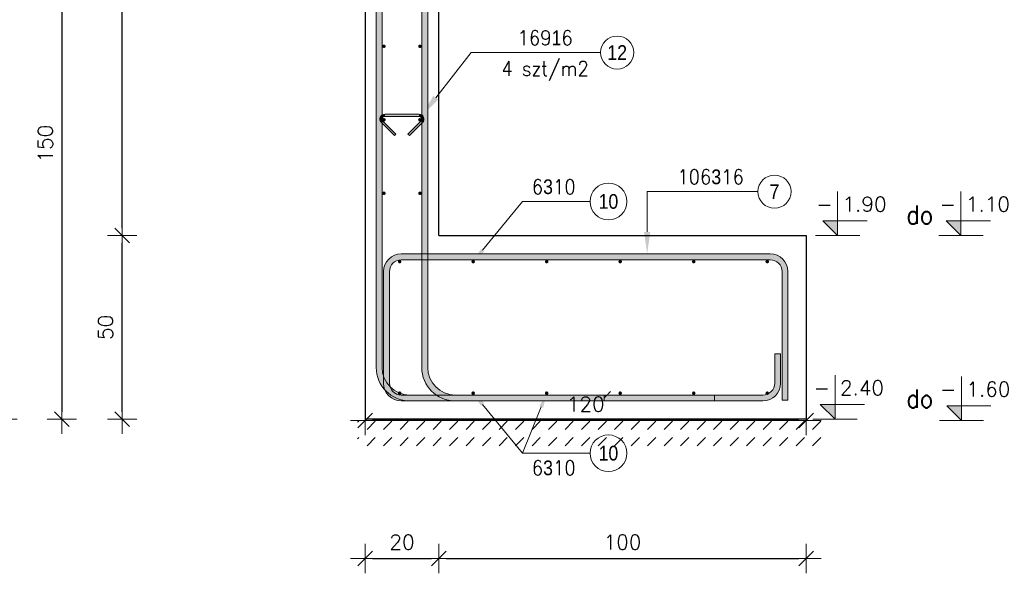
# Model space of a CAD drawing. Extents: x 99844 to 112241, y -209865 to -202412.
# Tile 3 of 12: x 101529 to 104207, y -207980 to -206473. Entities that reach past the tile are written whole.
import ezdxf
from ezdxf.enums import TextEntityAlignment as Align

# ---------------------------------------------------------------- set-up
doc = ezdxf.new("R2010")
doc.units = 0
doc.header["$LTSCALE"] = 5
doc.header["$MEASUREMENT"] = 0
for name, color, linetype, lineweight in [('AutoCAD_Structural_Detailing_deskowanie', 2, 'Continuous', 30), ('AutoCAD_Structural_Detailing_kształt pręta', 7, 'Continuous', 13), ('AutoCAD_Structural_Detailing_opis kształtu pręta', 7, 'Continuous', 13), ('AutoCAD_Structural_Detailing_opis rozkładu', 7, 'Continuous', 13), ('AutoCAD_Structural_Detailing_pręty punktowe', 7, 'Continuous', 40), ('AutoCAD_Structural_Detailing_symbole graficzne', 7, 'Continuous', 13), ('PS_DIM', 4, 'Continuous', 13), ('PS_HATCH', 251, 'Continuous', 9), ('PS_POS', 1, 'Continuous', 15)]:
    doc.layers.add(name, color=color, linetype=linetype, lineweight=lineweight)
doc.styles.add('ARIAL', font='arial.ttf')
doc.styles.add('marta', font='simplex.shx', dxfattribs={"width": 0.8})
doc.styles.add('r-gil', font='GIL_____.TTF', dxfattribs={"width": 0.9})
doc.styles.add('r-simplex', font='simplex.shx', dxfattribs={"width": 0.9})
doc.styles.add('styl2M', font='simplex.shx')
doc.dimstyles.new('RBCT DIM 20_M', dxfattribs={"dimtxt": 40, "dimasz": 20, "dimexe": 20, "dimexo": 150, "dimgap": 25, "dimtad": 1, "dimdec": 1, "dimlfac": 0.1, "dimzin": 9, "dimdsep": 46, "dimtxsty": 'styl2M', "dimblk": 'dimznak', "dimcen": 40, "dimse1": 1, "dimse2": 1, "dimclrd": 8, "dimclre": 8, "dimclrt": 4, "dimadec": 0, "dimazin": 0, "dimtfac": 1, "dimtdec": 1, "dimtix": 1, "dimtmove": 2, "dimatfit": 3, "dimldrblk": 'dimznak', "dimfxl": 5, "dimfxlon": 1, "dimarcsym": 0})

# ---------------------------------------------------------------- blocks, each defined once
blk = doc.blocks.new('dimznak')
at = {"color": 0}
for points in [[(0, 2), (0, -2)], [(-2, 0), (2, 0)]]:
    blk.add_lwpolyline(points, dxfattribs=at)
at = {"color": 3}
blk.add_lwpolyline([(1, 1), (-1, -1)], dxfattribs=at)
blk = doc.blocks.new('*D28')
at = {"layer": 'Defpoints', "color": 0, "transparency": 16777216}
for p in [(102468.5, -207060.3), (102668.5, -207060.3), (102668.5, -207939.6)]:
    blk.add_point(p, dxfattribs=at)
at = {"layer": 'PS_DIM', "color": 8, "lineweight": -2, "transparency": 16777216}
blk.add_line((102488.5, -207939.6), (102648.5, -207939.6), dxfattribs=at)
at = {"layer": 'PS_DIM', "color": 8, "lineweight": -2, "transparency": 16777216, "xscale": 20, "yscale": 20, "zscale": 20, "rotation": 180}
blk.add_blockref('dimznak', (102468.5, -207939.6), dxfattribs=at)
at = {"layer": 'PS_DIM', "color": 8, "lineweight": -2, "transparency": 16777216, "xscale": 20, "yscale": 20, "zscale": 20}
blk.add_blockref('dimznak', (102668.5, -207939.6), dxfattribs=at)
at = {"layer": 'PS_DIM', "color": 4, "transparency": 16777216, "insert": (102568.5, -207894.6), "char_height": 40, "attachment_point": 5, "style": 'styl2M', "bg_fill": 3, "box_fill_scale": 1.25, "bg_fill_color": 256, "bg_fill_true_color": 13158600, "bg_fill_transparency": 0}
blk.add_mtext('20', dxfattribs=at)
blk = doc.blocks.new('*D29')
at = {"layer": 'Defpoints', "color": 0, "transparency": 16777216}
for p in [(102668.5, -207060.3), (103668.5, -207060.3), (103668.5, -207939.6)]:
    blk.add_point(p, dxfattribs=at)
at = {"layer": 'PS_DIM', "color": 8, "lineweight": -2, "transparency": 16777216}
blk.add_line((102688.5, -207939.6), (103648.5, -207939.6), dxfattribs=at)
at = {"layer": 'PS_DIM', "color": 8, "lineweight": -2, "transparency": 16777216, "xscale": 20, "yscale": 20, "zscale": 20, "rotation": 180}
blk.add_blockref('dimznak', (102668.5, -207939.6), dxfattribs=at)
at = {"layer": 'PS_DIM', "color": 8, "lineweight": -2, "transparency": 16777216, "xscale": 20, "yscale": 20, "zscale": 20}
blk.add_blockref('dimznak', (103668.5, -207939.6), dxfattribs=at)
at = {"layer": 'PS_DIM', "color": 4, "transparency": 16777216, "insert": (103168.5, -207894.6), "char_height": 40, "attachment_point": 5, "style": 'styl2M', "bg_fill": 3, "box_fill_scale": 1.25, "bg_fill_color": 256, "bg_fill_true_color": 13158600, "bg_fill_transparency": 0}
blk.add_mtext('100', dxfattribs=at)
blk = doc.blocks.new('*D30')
at = {"layer": 'Defpoints', "color": 0, "transparency": 16777216}
for p in [(103668.5, -207060.3), (102468.5, -207560.3), (102468.5, -207563.9)]:
    blk.add_point(p, dxfattribs=at)
at = {"layer": 'PS_DIM', "color": 8, "lineweight": -2, "transparency": 16777216}
blk.add_line((103648.5, -207563.9), (102488.5, -207563.9), dxfattribs=at)
at = {"layer": 'PS_DIM', "color": 8, "lineweight": -2, "transparency": 16777216, "xscale": 20, "yscale": 20, "zscale": 20, "rotation": 180}
blk.add_blockref('dimznak', (102468.5, -207563.9), dxfattribs=at)
at = {"layer": 'PS_DIM', "color": 8, "lineweight": -2, "transparency": 16777216, "xscale": 20, "yscale": 20, "zscale": 20}
blk.add_blockref('dimznak', (103668.5, -207563.9), dxfattribs=at)
at = {"layer": 'PS_DIM', "color": 4, "transparency": 16777216, "insert": (103068.5, -207518.9), "char_height": 40, "attachment_point": 5, "style": 'styl2M', "bg_fill": 3, "box_fill_scale": 1.25, "bg_fill_color": 256, "bg_fill_true_color": 13158600, "bg_fill_transparency": 0}
blk.add_mtext('120', dxfattribs=at)
blk = doc.blocks.new('*D31')
at = {"layer": 'Defpoints', "color": 0, "transparency": 16777216}
for p in [(101807.4, -207060.3), (102668.5, -207060.3), (102468.5, -207560.3)]:
    blk.add_point(p, dxfattribs=at)
at = {"layer": 'PS_DIM', "color": 8, "lineweight": -2, "transparency": 16777216}
blk.add_line((101807.4, -207540.3), (101807.4, -207080.3), dxfattribs=at)
at = {"layer": 'PS_DIM', "color": 8, "lineweight": -2, "transparency": 16777216, "xscale": 20, "yscale": 20, "zscale": 20}
for p, rotation in [((101807.4, -207060.3), 90), ((101807.4, -207560.3), 270)]:
    blk.add_blockref('dimznak', p, dxfattribs=dict(at, rotation=rotation))
at = {"layer": 'PS_DIM', "color": 4, "transparency": 16777216, "insert": (101762.4, -207310.3), "char_height": 40, "attachment_point": 5, "rotation": 90, "style": 'styl2M', "bg_fill": 3, "box_fill_scale": 1.25, "bg_fill_color": 256, "bg_fill_true_color": 13158600, "bg_fill_transparency": 0}
blk.add_mtext('50', dxfattribs=at)
blk = doc.blocks.new('*D32')
at = {"layer": 'Defpoints', "color": 0, "transparency": 16777216}
for p in [(101807.4, -205160.3), (102468.5, -205160.3), (102668.5, -207060.3)]:
    blk.add_point(p, dxfattribs=at)
at = {"layer": 'PS_DIM', "color": 8, "lineweight": -2, "transparency": 16777216}
blk.add_line((101807.4, -207040.3), (101807.4, -205180.3), dxfattribs=at)
at = {"layer": 'PS_DIM', "color": 8, "lineweight": -2, "transparency": 16777216, "xscale": 20, "yscale": 20, "zscale": 20}
for p, rotation in [((101807.4, -205160.3), 90), ((101807.4, -207060.3), 270)]:
    blk.add_blockref('dimznak', p, dxfattribs=dict(at, rotation=rotation))
at = {"layer": 'PS_DIM', "color": 4, "transparency": 16777216, "insert": (101762.4, -206110.3), "char_height": 40, "attachment_point": 5, "rotation": 90, "style": 'styl2M', "bg_fill": 3, "box_fill_scale": 1.25, "bg_fill_color": 256, "bg_fill_true_color": 13158600, "bg_fill_transparency": 0}
blk.add_mtext('190', dxfattribs=at)
blk = doc.blocks.new('*D33')
at = {"layer": 'Defpoints', "color": 0, "transparency": 16777216}
for p in [(102468.5, -205160.3), (101481.3, -207560.3), (102468.5, -207560.3)]:
    blk.add_point(p, dxfattribs=at)
at = {"layer": 'PS_DIM', "color": 8, "lineweight": -2, "transparency": 16777216}
blk.add_line((101481.3, -205180.3), (101481.3, -207540.3), dxfattribs=at)
at = {"layer": 'PS_DIM', "color": 8, "lineweight": -2, "transparency": 16777216, "xscale": 20, "yscale": 20, "zscale": 20}
for p, rotation in [((101481.3, -205160.3), 90), ((101481.3, -207560.3), 270)]:
    blk.add_blockref('dimznak', p, dxfattribs=dict(at, rotation=rotation))
at = {"layer": 'PS_DIM', "color": 4, "transparency": 16777216, "insert": (101436.3, -206360.3), "char_height": 40, "attachment_point": 5, "rotation": 90, "style": 'styl2M', "bg_fill": 3, "box_fill_scale": 1.25, "bg_fill_color": 256, "bg_fill_true_color": 13158600, "bg_fill_transparency": 0}
blk.add_mtext('240', dxfattribs=at)
blk = doc.blocks.new('*D35')
at = {"layer": 'Defpoints', "color": 0, "transparency": 16777216}
for p in [(102047.3, -206060.3), (101643.3, -207560.3), (102468.5, -207560.3)]:
    blk.add_point(p, dxfattribs=at)
at = {"layer": 'PS_DIM', "color": 8, "lineweight": -2, "transparency": 16777216}
blk.add_line((101643.3, -206080.3), (101643.3, -207540.3), dxfattribs=at)
at = {"layer": 'PS_DIM', "color": 8, "lineweight": -2, "transparency": 16777216, "xscale": 20, "yscale": 20, "zscale": 20}
for p, rotation in [((101643.3, -206060.3), 90), ((101643.3, -207560.3), 270)]:
    blk.add_blockref('dimznak', p, dxfattribs=dict(at, rotation=rotation))
at = {"layer": 'PS_DIM', "color": 4, "transparency": 16777216, "insert": (101598.3, -206810.3), "char_height": 40, "attachment_point": 5, "rotation": 90, "style": 'styl2M', "bg_fill": 3, "box_fill_scale": 1.25, "bg_fill_color": 256, "bg_fill_true_color": 13158600, "bg_fill_transparency": 0}
blk.add_mtext('150', dxfattribs=at)

msp = doc.modelspace()

# ---------------------------------------------------------------- hatches: boundary and pattern name
at = {"layer": 'AutoCAD_Structural_Detailing_symbole graficzne'}
for points in [[(104049.26, -207020.27), (104089.26, -207060.27), (104089.26, -207020.27)], [(104050.44, -207523.94), (104090.44, -207563.94), (104090.44, -207523.94)]]:
    msp.add_hatch(color=1, dxfattribs=at).paths.add_polyline_path(points, flags=0)
at = {"layer": 'PS_HATCH'}
h = msp.add_hatch(dxfattribs=at)
h.set_pattern_fill('DASH', color=252, scale=10, angle=45)
h.set_pattern_definition([(45, (54608.636, -92865.077), (4e-15, 44.901281), [31.75, -31.75])])
h.paths.add_polyline_path([(103711.13, -207640.27), (103711.13, -207560.27), (102448, -207560.27), (102448, -207640.27)])

# ---------------------------------------------------------------- linework, layer by layer
at = {"layer": 'AutoCAD_Structural_Detailing_deskowanie'}
for points in [[(102668.48, -207060.27), (102668.48, -205160.27), (102468.48, -205160.27), (102468.48, -207060.27)], [(102668.48, -207060.27), (103668.48, -207060.27), (103668.48, -207560.27), (102468.48, -207560.27)]]:
    msp.add_lwpolyline(points, dxfattribs=at)
at = {"layer": 'AutoCAD_Structural_Detailing_opis kształtu pręta', "color": 8}
for p, q in [((102757.05, -206562.21), (103109.03, -206562.21)), ((103235.63, -206940.83), (103536.92, -206940.83))]:
    msp.add_line(p, q, dxfattribs=at)
at = {"layer": 'AutoCAD_Structural_Detailing_opis kształtu pręta', "color": 8, "lineweight": 18}
for centre in [(103154.03, -206562.21), (103581.92, -206940.83)]:
    msp.add_circle(centre, 45, dxfattribs=at)
at = {"layer": 'AutoCAD_Structural_Detailing_opis rozkładu', "color": 8}
msp.add_line((102896.82, -206967.69), (103080.19, -206967.69), dxfattribs=at)
at = {"layer": 'AutoCAD_Structural_Detailing_opis rozkładu', "color": 8, "lineweight": 18}
msp.add_circle((103130.19, -206967.69), 50, dxfattribs=at)
at = {"layer": 'AutoCAD_Structural_Detailing_symbole graficzne', "color": 1}
for p, q in [((103753.68, -207060.27), (103753.68, -206940.27)), ((104089.26, -207060.27), (104089.26, -206940.27)), ((103833.68, -207020.27), (103713.68, -207020.27)), ((104169.26, -207020.27), (104049.26, -207020.27)), ((104049.26, -207020.27), (104089.26, -207060.27)), ((104149.26, -207060.27), (104029.26, -207060.27)), ((103746.57, -207560.27), (103746.57, -207440.27)), ((104090.44, -207563.94), (104090.44, -207443.94)), ((104170.44, -207523.94), (104050.44, -207523.94)), ((104050.44, -207523.94), (104090.44, -207563.94)), ((104150.44, -207563.94), (104030.44, -207563.94))]:
    msp.add_line(p, q, dxfattribs=at)

# ---------------------------------------------------------------- texts
at = {"layer": 'AutoCAD_Structural_Detailing_opis kształtu pręta', "color": 3, "char_height": 40, "attachment_point": 5}
for s, insert, rotation, style in [('169\\Fdiam;1\\Fsimplex.shx;6  ', (102957.89, -206522.21), 0, 'r-simplex'), ('12', (103154.03, -206562.21), 0, 'r-gil'), ('4 szt/m2', (102957.89, -206612.69), 0, 'r-simplex'), ('106\\Fdiam;3\\Fsimplex.shx;16  ', (103408.06, -206900.83), 360, 'r-simplex'), ('7', (103581.92, -206940.83), 360, 'r-gil')]:
    msp.add_mtext(s, dxfattribs=dict(at, insert=insert, rotation=rotation, style=style))
at = {"layer": 'AutoCAD_Structural_Detailing_opis rozkładu', "color": 3, "char_height": 40, "attachment_point": 5}
for s, insert, style in [('6\\Fdiam;3\\Fsimplex.shx;10 ', (102981.34, -206927.69), 'r-simplex'), ('10', (103130.19, -206967.69), 'r-gil')]:
    msp.add_mtext(s, dxfattribs=dict(at, insert=insert, style=style))
at = {"layer": 'AutoCAD_Structural_Detailing_symbole graficzne', "color": 2, "style": 'marta'}
for s, p in [('1.90 ', (103767.01, -207006.94)), ('1.10 ', (104102.59, -207006.94)), ('2.40 ', (103759.9, -207506.94)), ('1.60 ', (104103.77, -207510.61))]:
    msp.add_text(s, height=40, dxfattribs=at).set_placement(p, align=Align.BOTTOM_LEFT)
for p in [(103740.34, -207006.94), (104075.92, -207006.94), (104077.1, -207510.61)]:
    msp.add_text('-', height=40, dxfattribs=at).set_placement(p, align=Align.BOTTOM_RIGHT)
at = {"layer": 'PS_POS', "color": 2, "char_height": 50, "width": 106.5058, "attachment_point": 1, "style": 'ARIAL'}
for insert in [(103940.51, -206978.79), (103940.51, -207478.98)]:
    msp.add_mtext('{\\Fsimplex|c238;\\W0.9;do}', dxfattribs=dict(at, insert=insert))

# ---------------------------------------------------------------- next in the draw order: dimensions: what is measured, and where the dimension line sits
at = {"layer": 'PS_DIM'}
dim = msp.add_linear_dim(base=(102668.48, -207939.58), p1=(102468.48, -207060.27), p2=(102668.48, -207060.27), dimstyle='RBCT DIM 20_M', override={"dimtfill": 1}, dxfattribs=at)
dim.commit()
dim.dimension.update_dxf_attribs({"geometry": '*D28', "text_midpoint": (102568.48, -207894.58)})

# ---------------------------------------------------------------- next in the draw order: dimensions: what is measured, and where the dimension line sits
dim = msp.add_linear_dim(base=(103668.48, -207939.58), p1=(102668.48, -207060.27), p2=(103668.48, -207060.27), dimstyle='RBCT DIM 20_M', override={"dimtfill": 1}, dxfattribs=at)
dim.commit()
dim.dimension.update_dxf_attribs({"geometry": '*D29', "text_midpoint": (103168.48, -207894.58)})

# ---------------------------------------------------------------- next in the draw order: linework, layer by layer
at = {"layer": 'AutoCAD_Structural_Detailing_opis rozkładu', "color": 8}
msp.add_line((102896.82, -207652.85), (103080.19, -207652.85), dxfattribs=at)

# ---------------------------------------------------------------- next in the draw order: texts
at = {"layer": 'AutoCAD_Structural_Detailing_opis rozkładu', "color": 3, "char_height": 40, "attachment_point": 5}
for s, insert, style in [('10', (103130.19, -207652.85), 'r-gil'), ('6\\Fdiam;3\\Fsimplex.shx;10 ', (102981.34, -207692.85), 'r-simplex')]:
    msp.add_mtext(s, dxfattribs=dict(at, insert=insert, style=style))

# ---------------------------------------------------------------- next in the draw order: dimensions: what is measured, and where the dimension line sits
at = {"layer": 'PS_DIM'}
dim = msp.add_linear_dim(base=(102468.48, -207563.94), p1=(103668.48, -207060.27), p2=(102468.48, -207560.27), dimstyle='RBCT DIM 20_M', override={"dimtfill": 1}, dxfattribs=at)
dim.commit()
dim.dimension.update_dxf_attribs({"geometry": '*D30', "text_midpoint": (103068.48, -207518.94)})

# ---------------------------------------------------------------- next in the draw order: hatches: boundary and pattern name
at = {"layer": 'AutoCAD_Structural_Detailing_kształt pręta'}
h = msp.add_hatch(color=161, dxfattribs=at)
edge = h.paths.add_edge_path(flags=0)
edge.add_line((103618.48, -207158.27), (103602.48, -207158.27))
edge.add_arc((103570.48, -207158.27), 32, 0, 90)
edge.add_line((103570.48, -207126.27), (103570.48, -207110.27))
edge.add_arc((103570.48, -207158.27), 48, 360, 450, ccw=False)
for points in [[(103618.48, -207508.27), (103602.48, -207508.27), (103602.48, -207158.27), (103618.48, -207158.27)], [(103598.48, -207462.27), (103582.48, -207462.27), (103582.48, -207382.27), (103598.48, -207382.27)], [(102713.48, -207510.27), (102713.48, -207494.27), (103418.48, -207494.27), (103418.48, -207510.27)]]:
    msp.add_hatch(color=161, dxfattribs=at).paths.add_polyline_path(points, flags=0)
h = msp.add_hatch(color=161, dxfattribs=at)
edge = h.paths.add_edge_path(flags=0)
edge.add_line((103550.48, -207510.27), (103550.48, -207494.27))
edge.add_arc((103550.48, -207462.27), 32, -90, 0)
edge.add_line((103582.48, -207462.27), (103598.48, -207462.27))
edge.add_arc((103550.48, -207462.27), 48, 270, 360, ccw=False)
at = {"layer": 'AutoCAD_Structural_Detailing_opis kształtu pręta'}
msp.add_hatch(color=8, dxfattribs=at).paths.add_polyline_path([(103235.63, -207110.27), (103244.18, -207050.27), (103227.08, -207050.27)], flags=0)
at = {"layer": 'AutoCAD_Structural_Detailing_opis rozkładu'}
for points in [[(102762.23, -207131.27), (102792.05, -207104), (102783.24, -207096.76)], [(102762.23, -207489.27), (102783.24, -207523.78), (102792.05, -207516.53)], [(102962.23, -207489.27), (102942.08, -207524.29), (102952.67, -207528.53)]]:
    msp.add_hatch(color=8, dxfattribs=at).paths.add_polyline_path(points, flags=0)
at = {"layer": 'AutoCAD_Structural_Detailing_pręty punktowe'}
h = msp.add_hatch(color=1, dxfattribs=at)
edge = h.paths.add_edge_path(flags=0)
edge.add_arc((102762.23, -207131.27), 5, 0, 360)
h = msp.add_hatch(color=1, dxfattribs=at)
edge = h.paths.add_edge_path(flags=0)
edge.add_arc((102962.23, -207131.27), 5, 0, 360)
h = msp.add_hatch(color=1, dxfattribs=at)
edge = h.paths.add_edge_path(flags=0)
edge.add_arc((103162.23, -207131.27), 5, 0, 360)
h = msp.add_hatch(color=1, dxfattribs=at)
edge = h.paths.add_edge_path(flags=0)
edge.add_arc((103362.23, -207131.27), 5, 0, 360)
h = msp.add_hatch(color=1, dxfattribs=at)
edge = h.paths.add_edge_path(flags=0)
edge.add_arc((103562.23, -207131.27), 5, 0, 360)
h = msp.add_hatch(color=1, dxfattribs=at)
edge = h.paths.add_edge_path(flags=0)
edge.add_arc((102762.23, -207489.27), 5, 0, 360)
h = msp.add_hatch(color=1, dxfattribs=at)
edge = h.paths.add_edge_path(flags=0)
edge.add_arc((102962.23, -207489.27), 5, 0, 360)
h = msp.add_hatch(color=1, dxfattribs=at)
edge = h.paths.add_edge_path(flags=0)
edge.add_arc((103162.23, -207489.27), 5, 0, 360)
h = msp.add_hatch(color=1, dxfattribs=at)
edge = h.paths.add_edge_path(flags=0)
edge.add_arc((103362.23, -207489.27), 5, 0, 360)
h = msp.add_hatch(color=1, dxfattribs=at)
edge = h.paths.add_edge_path(flags=0)
edge.add_arc((103562.23, -207489.27), 5, 0, 360)
at = {"layer": 'AutoCAD_Structural_Detailing_symbole graficzne'}
for points in [[(103713.68, -207020.27), (103753.68, -207060.27), (103753.68, -207020.27)], [(103706.57, -207520.27), (103746.57, -207560.27), (103746.57, -207520.27)]]:
    msp.add_hatch(color=1, dxfattribs=at).paths.add_polyline_path(points, flags=0)

# ---------------------------------------------------------------- next in the draw order: linework, layer by layer
at = {"layer": 'AutoCAD_Structural_Detailing_kształt pręta', "color": 161}
for p, q in [((103602.48, -207508.27), (103602.48, -207158.27)), ((103618.48, -207508.27), (103618.48, -207158.27)), ((103582.48, -207462.27), (103582.48, -207382.27)), ((103582.48, -207382.27), (103598.48, -207382.27)), ((103598.48, -207462.27), (103598.48, -207382.27)), ((102713.48, -207494.27), (103418.48, -207494.27)), ((103118.48, -207494.27), (103118.48, -207510.27)), ((103418.48, -207494.27), (103418.48, -207510.27)), ((102713.48, -207510.27), (103418.48, -207510.27)), ((103602.48, -207508.27), (103618.48, -207508.27))]:
    msp.add_line(p, q, dxfattribs=at)
at = {"layer": 'AutoCAD_Structural_Detailing_kształt pręta', "color": 1, "lineweight": 0}
msp.add_line((103118.48, -207502.27), (103135.98, -207484.77), dxfattribs=at)
at = {"layer": 'AutoCAD_Structural_Detailing_kształt pręta', "color": 161}
for centre, radius, start, end in [((103570.48, -207158.27), 48, 360, 90), ((103570.48, -207158.27), 32, 360, 90), ((103550.48, -207462.27), 32, 270, 0), ((103550.48, -207462.27), 48, 270, 0)]:
    msp.add_arc(centre, radius, start, end, dxfattribs=at)
at = {"layer": 'AutoCAD_Structural_Detailing_opis kształtu pręta', "color": 8}
msp.add_line((103235.63, -206940.83), (103235.63, -207050.27), dxfattribs=at)
at = {"layer": 'AutoCAD_Structural_Detailing_opis rozkładu', "color": 8}
for p, q in [((102896.82, -206967.69), (102787.64, -207100.38)), ((102896.82, -207652.85), (102787.64, -207520.16)), ((102896.82, -207652.85), (102947.38, -207526.41))]:
    msp.add_line(p, q, dxfattribs=at)
at = {"layer": 'AutoCAD_Structural_Detailing_opis rozkładu', "color": 8, "lineweight": 18}
msp.add_circle((103130.19, -207652.85), 50, dxfattribs=at)
at = {"layer": 'AutoCAD_Structural_Detailing_symbole graficzne', "color": 1}
for p, q in [((103713.68, -207020.27), (103753.68, -207060.27)), ((103813.68, -207060.27), (103693.68, -207060.27)), ((103826.57, -207520.27), (103706.57, -207520.27)), ((103706.57, -207520.27), (103746.57, -207560.27)), ((103806.57, -207560.27), (103686.57, -207560.27))]:
    msp.add_line(p, q, dxfattribs=at)

# ---------------------------------------------------------------- next in the draw order: texts
at = {"layer": 'AutoCAD_Structural_Detailing_symbole graficzne', "color": 2, "style": 'marta'}
msp.add_text('-', height=40, dxfattribs=at).set_placement((103733.23, -207506.94), align=Align.BOTTOM_RIGHT)

# ---------------------------------------------------------------- next in the draw order: dimensions: what is measured, and where the dimension line sits
at = {"layer": 'PS_DIM'}
dim = msp.add_linear_dim(base=(101807.41, -207060.27), p1=(102468.48, -207560.27), p2=(102668.48, -207060.27), angle=90, dimstyle='RBCT DIM 20_M', override={"dimtfill": 1}, dxfattribs=at)
dim.commit()
dim.dimension.update_dxf_attribs({"geometry": '*D31', "text_midpoint": (101762.41, -207310.27)})

# ---------------------------------------------------------------- next in the draw order: hatches: boundary and pattern name
at = {"layer": 'AutoCAD_Structural_Detailing_kształt pręta'}
for points in [[(102518.48, -207158.27), (102534.48, -207158.27), (102534.48, -207462.27), (102518.48, -207462.27)], [(102566.48, -207510.27), (102566.48, -207494.27), (103118.48, -207494.27), (103118.48, -207510.27)], [(102589.48, -207510.27), (102589.48, -207494.27), (103550.48, -207494.27), (103550.48, -207510.27)]]:
    msp.add_hatch(color=161, dxfattribs=at).paths.add_polyline_path(points, flags=0)
h = msp.add_hatch(color=161, dxfattribs=at)
edge = h.paths.add_edge_path(flags=0)
edge.add_line((102498.48, -207419.27), (102514.48, -207419.27))
edge.add_arc((102589.48, -207419.27), 75, -180, -90)
edge.add_line((102589.48, -207494.27), (102589.48, -207510.27))
edge.add_arc((102589.48, -207419.27), 91, 180, 270, ccw=False)
h = msp.add_hatch(color=161, dxfattribs=at)
edge = h.paths.add_edge_path(flags=0)
edge.add_line((102622.48, -207419.27), (102638.48, -207419.27))
edge.add_arc((102713.48, -207419.27), 75, -180, -90)
edge.add_line((102713.48, -207494.27), (102713.48, -207510.27))
edge.add_arc((102713.48, -207419.27), 91, 180, 270, ccw=False)
h = msp.add_hatch(color=161, dxfattribs=at)
edge = h.paths.add_edge_path(flags=0)
edge.add_line((102518.48, -207462.27), (102534.48, -207462.27))
edge.add_arc((102566.48, -207462.27), 32, 180, 270)
edge.add_line((102566.48, -207494.27), (102566.48, -207510.27))
edge.add_arc((102566.48, -207462.27), 48, 540, 630, ccw=False)
at = {"layer": 'AutoCAD_Structural_Detailing_pręty punktowe'}
h = msp.add_hatch(color=1, dxfattribs=at)
edge = h.paths.add_edge_path(flags=0)
edge.add_arc((102562.23, -207131.27), 5, 0, 360)
h = msp.add_hatch(color=1, dxfattribs=at)
edge = h.paths.add_edge_path(flags=0)
edge.add_arc((102562.23, -207489.27), 5, 0, 360)

# ---------------------------------------------------------------- next in the draw order: linework, layer by layer
at = {"layer": 'AutoCAD_Structural_Detailing_kształt pręta', "color": 161}
for p, q in [((103570.48, -207126.27), (102566.48, -207126.27)), ((102518.48, -207158.27), (102518.48, -207462.27)), ((102534.48, -207158.27), (102534.48, -207462.27)), ((102566.48, -207494.27), (103118.48, -207494.27)), ((102589.48, -207494.27), (103550.48, -207494.27)), ((102566.48, -207510.27), (103118.48, -207510.27)), ((102589.48, -207510.27), (103550.48, -207510.27))]:
    msp.add_line(p, q, dxfattribs=at)
for centre, radius, start, end in [((102566.48, -207158.27), 32, 90, 180), ((102589.48, -207419.27), 91, 180, 270), ((102589.48, -207419.27), 75, 180, 270), ((102713.48, -207419.27), 91, 180, 270), ((102713.48, -207419.27), 75, 180, 270), ((102566.48, -207462.27), 48, 180, 270), ((102566.48, -207462.27), 32, 180, 270)]:
    msp.add_arc(centre, radius, start, end, dxfattribs=at)

# ---------------------------------------------------------------- next in the draw order: dimensions: what is measured, and where the dimension line sits
at = {"layer": 'PS_DIM'}
dim = msp.add_linear_dim(base=(101807.41, -205160.27), p1=(102668.48, -207060.27), p2=(102468.48, -205160.27), angle=90, dimstyle='RBCT DIM 20_M', override={"dimtfill": 1}, dxfattribs=at)
dim.commit()
dim.dimension.update_dxf_attribs({"geometry": '*D32', "text_midpoint": (101762.41, -206110.27)})

# ---------------------------------------------------------------- next in the draw order: hatches: boundary and pattern name
at = {"layer": 'AutoCAD_Structural_Detailing_kształt pręta'}
for points in [[(102498.48, -205210.27), (102514.48, -205210.27), (102514.48, -207419.27), (102498.48, -207419.27)], [(102622.48, -205210.27), (102638.48, -205210.27), (102638.48, -207419.27), (102622.48, -207419.27)], [(102521.98, -206735.87), (102521.98, -206729.87), (102614.98, -206729.87), (102614.98, -206735.87)], [(102552.03, -206784.03), (102547.79, -206788.27), (102512.44, -206752.91), (102516.68, -206748.67)], [(102620.28, -206748.67), (102624.53, -206752.91), (102589.17, -206788.27), (102584.93, -206784.03)], [(103570.48, -207110.27), (103570.48, -207126.27), (102566.48, -207126.27), (102566.48, -207110.27)]]:
    msp.add_hatch(color=161, dxfattribs=at).paths.add_polyline_path(points, flags=0)
h = msp.add_hatch(color=161, dxfattribs=at)
edge = h.paths.add_edge_path(flags=0)
edge.add_line((102521.98, -206729.87), (102521.98, -206735.87))
edge.add_arc((102521.98, -206743.37), 7.5, 90, 225)
edge.add_line((102516.68, -206748.67), (102512.44, -206752.91))
edge.add_arc((102521.98, -206743.37), 13.5, 450, 585, ccw=False)
h = msp.add_hatch(color=161, dxfattribs=at)
edge = h.paths.add_edge_path(flags=0)
edge.add_line((102624.53, -206752.91), (102620.28, -206748.67))
edge.add_arc((102614.98, -206743.37), 7.5, -45, 90)
edge.add_line((102614.98, -206735.87), (102614.98, -206729.87))
edge.add_arc((102614.98, -206743.37), 13.5, 315, 450, ccw=False)
h = msp.add_hatch(color=161, dxfattribs=at)
edge = h.paths.add_edge_path(flags=0)
edge.add_line((102566.48, -207110.27), (102566.48, -207126.27))
edge.add_arc((102566.48, -207158.27), 32, 90, 180)
edge.add_line((102534.48, -207158.27), (102518.48, -207158.27))
edge.add_arc((102566.48, -207158.27), 48, 450, 540, ccw=False)
at = {"layer": 'AutoCAD_Structural_Detailing_opis kształtu pręta'}
msp.add_hatch(color=8, dxfattribs=at).paths.add_polyline_path([(102623.31, -206732.74), (102667.07, -206690.81), (102653.61, -206680.25)], flags=0)
at = {"layer": 'AutoCAD_Structural_Detailing_pręty punktowe'}
h = msp.add_hatch(color=1, dxfattribs=at)
edge = h.paths.add_edge_path(flags=0)
edge.add_arc((102519.48, -206545.27), 5, 0, 360)
h = msp.add_hatch(color=1, dxfattribs=at)
edge = h.paths.add_edge_path(flags=0)
edge.add_arc((102617.48, -206545.27), 5, 0, 360)
h = msp.add_hatch(color=1, dxfattribs=at)
edge = h.paths.add_edge_path(flags=0)
edge.add_arc((102519.48, -206745.27), 5, 0, 360)
h = msp.add_hatch(color=1, dxfattribs=at)
edge = h.paths.add_edge_path(flags=0)
edge.add_arc((102617.48, -206745.27), 5, 0, 360)
h = msp.add_hatch(color=1, dxfattribs=at)
edge = h.paths.add_edge_path(flags=0)
edge.add_arc((102519.48, -206945.27), 5, 0, 360)
h = msp.add_hatch(color=1, dxfattribs=at)
edge = h.paths.add_edge_path(flags=0)
edge.add_arc((102617.48, -206945.27), 5, 0, 360)

# ---------------------------------------------------------------- next in the draw order: linework, layer by layer
at = {"layer": 'AutoCAD_Structural_Detailing_kształt pręta', "color": 161}
for p, q in [((102498.48, -205210.27), (102498.48, -207419.27)), ((102514.48, -205210.27), (102514.48, -207419.27)), ((102622.48, -205210.27), (102622.48, -207419.27)), ((102638.48, -205210.27), (102638.48, -207419.27)), ((102521.98, -206729.87), (102614.98, -206729.87)), ((102547.79, -206788.27), (102512.44, -206752.91)), ((102552.03, -206784.03), (102516.68, -206748.67)), ((102521.98, -206735.87), (102614.98, -206735.87)), ((102620.28, -206748.67), (102584.93, -206784.03)), ((102624.53, -206752.91), (102589.17, -206788.27)), ((102547.79, -206788.27), (102552.03, -206784.03)), ((102589.17, -206788.27), (102584.93, -206784.03)), ((103570.48, -207110.27), (102566.48, -207110.27))]:
    msp.add_line(p, q, dxfattribs=at)
for centre, radius, start, end in [((102521.98, -206743.37), 13.5, 90, 225), ((102614.98, -206743.37), 13.5, 315, 90), ((102521.98, -206743.37), 7.5, 90, 225), ((102614.98, -206743.37), 7.5, 315, 90), ((102566.48, -207158.27), 48, 90, 180)]:
    msp.add_arc(centre, radius, start, end, dxfattribs=at)
at = {"layer": 'AutoCAD_Structural_Detailing_opis kształtu pręta', "color": 8}
msp.add_line((102757.05, -206562.21), (102660.34, -206685.53), dxfattribs=at)

# ---------------------------------------------------------------- next in the draw order: dimensions: what is measured, and where the dimension line sits
at = {"layer": 'PS_DIM'}
dim = msp.add_linear_dim(base=(101481.33, -207560.27), p1=(102468.48, -205160.27), p2=(102468.48, -207560.27), angle=90, dimstyle='RBCT DIM 20_M', override={"dimtfill": 1}, dxfattribs=at)
dim.commit()
dim.dimension.update_dxf_attribs({"geometry": '*D33', "text_midpoint": (101436.33, -206360.27)})

# ---------------------------------------------------------------- next in the draw order: dimensions: what is measured, and where the dimension line sits
dim = msp.add_linear_dim(base=(101643.27, -207560.27), p1=(102047.29, -206060.27), p2=(102468.48, -207560.27), angle=90, dimstyle='RBCT DIM 20_M', override={"dimtfill": 1}, dxfattribs=at)
dim.commit()
dim.dimension.update_dxf_attribs({"geometry": '*D35', "text_midpoint": (101598.27, -206810.27)})

# ---------------------------------------------------------------- next in the draw order: linework, layer by layer
at = {"layer": 'AutoCAD_Structural_Detailing_deskowanie'}
msp.add_line((102468.48, -207060.27), (102468.48, -207560.27), dxfattribs=at)

doc.saveas('drawing.dxf')
